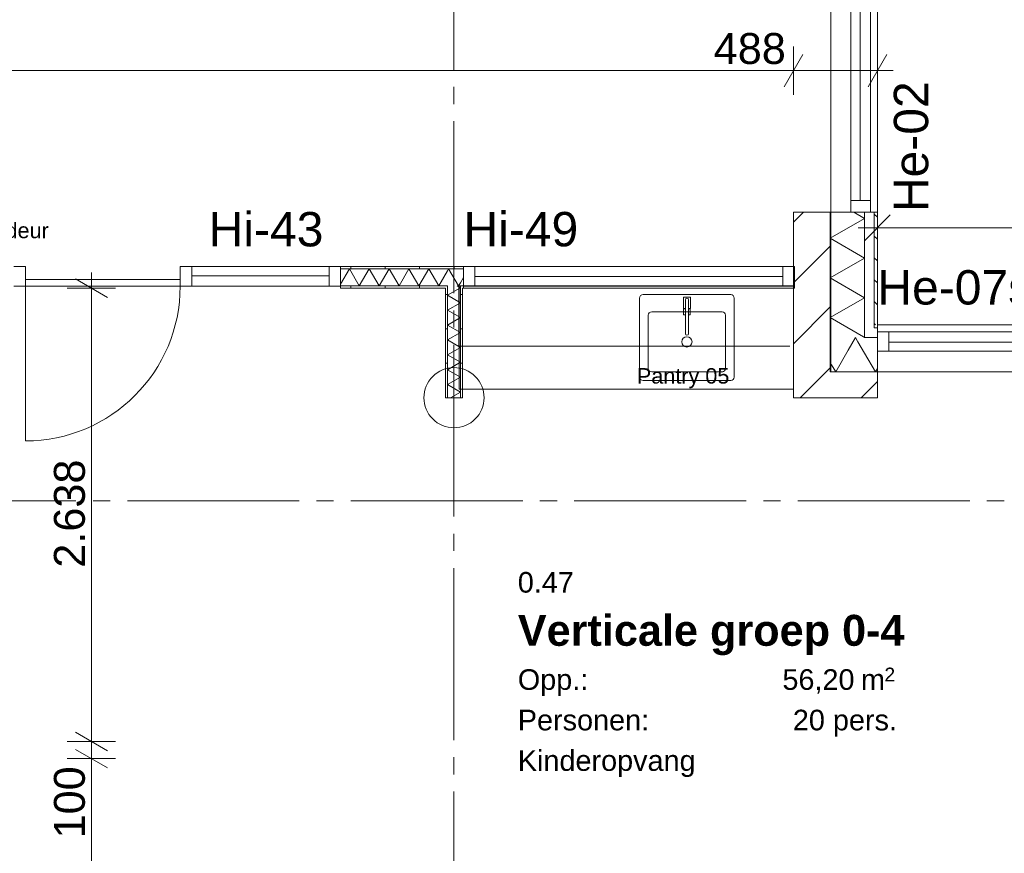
# Model space of a CAD drawing. Header units: millimetres. Extents: x 10 to 584, y 10 to 831.
# Tile 66 of 79: x 413 to 470, y 599 to 647. Entities that reach past the tile are written whole.
import ezdxf
from ezdxf.xclip import XClip

# ---------------------------------------------------------------- set-up
doc = ezdxf.new("R2010")
doc.units = ezdxf.units.MM
doc.header["$MEASUREMENT"] = 0
doc.header["$XCLIPFRAME"] = 0
doc.linetypes.add('B0204', pattern=[13, 10, -1, 1, -1])
for name, color, linetype in [('21 Buitenwanden', 7, 'Continuous'), ('21 Buitenwanden Deuren', 7, 'Continuous'), ('21 Buitenwanden Deurlabels', 7, 'Continuous'), ('21 Buitenwanden Doorsnede-arcering', 7, 'Continuous'), ('21 Buitenwanden Laagscheidingslijnen', 7, 'Continuous'), ('22 NC Binnenwanden', 7, 'Continuous'), ('22 NC Binnenwanden Deuren', 7, 'Continuous'), ('22 NC Binnenwanden Deurlabels', 7, 'Continuous'), ('22 NC Binnenwanden Doorsnede-arcering', 7, 'Continuous'), ('22 NC Binnenwanden Laagscheidingslijnen', 7, 'Continuous'), ('22 NC Binnenwanden Raamlabels', 7, 'Continuous'), ('22 NC Binnenwanden Ramen', 7, 'Continuous'), ('23 Vloeren', 7, 'Continuous'), ('28 Draagconstructies', 7, 'Continuous'), ('73 Keuken', 7, 'Continuous'), ('82 Interieur', 7, 'Continuous'), ('A Stramien', 7, 'Continuous'), ('Maatvoering 1_ 50_100', 7, 'Continuous'), ('Tekst_dim 1_ 50_100', 7, 'Continuous'), ('Z Ruimtefuncties', 7, 'Continuous')]:
    doc.layers.add(name, color=color, linetype=linetype)
doc.styles.add('GENERATED_STYLE_1', font='txt')
doc.styles.add('GENERATED_STYLE_2', font='txt')
doc.styles.add('GENERATED_STYLE_3', font='txt')
pattern_1 = [(90, (78, 259.1879), (-2, 0), [])]
pattern_2 = [(225, (78, 259.1879), (-0.6363961, 0.6363961), [])]
pattern_3 = [(45, (78, 259.188), (-1.767767, 1.767767), [])]
pattern_4 = [(180, (78, 259.1879), (0, 2), [])]

# ---------------------------------------------------------------- blocks, each defined once
blk = doc.blocks.new('*X106')
at = {"layer": '22 NC Binnenwanden Doorsnede-arcering', "color": 7, "linetype": 'Continuous', "lineweight": 0}
for p, q in [((431.4, 631.795), (431.916, 632.688)), ((432.493, 631.688), (431.916, 632.688)), ((432.493, 631.688), (433.07, 632.688)), ((433.648, 631.688), (433.07, 632.688)), ((433.648, 631.688), (434.225, 632.688)), ((434.802, 631.688), (434.225, 632.688)), ((434.802, 631.688), (435.38, 632.688)), ((435.957, 631.688), (435.38, 632.688)), ((435.957, 631.688), (436.534, 632.688)), ((437.112, 631.688), (436.534, 632.688)), ((437.112, 631.688), (437.625, 632.577))]:
    blk.add_line(p, q, dxfattribs=at)
blk = doc.blocks.new('*X107')
at = {"layer": '22 NC Binnenwanden Doorsnede-arcering', "color": 7, "linetype": 'Continuous', "lineweight": 0}
for p, q in [((437.625, 632.577), (437.689, 632.688)), ((438.267, 631.688), (437.689, 632.688)), ((438.267, 631.688), (438.375, 631.876))]:
    blk.add_line(p, q, dxfattribs=at)
blk = doc.blocks.new('*X108')
at = {"layer": '22 NC Binnenwanden Doorsnede-arcering', "color": 7, "linetype": 'Continuous', "lineweight": 0}
blk.add_line((438.375, 631.876), (438.551, 632.181), dxfattribs=at)
blk = doc.blocks.new('*X192')
at = {"layer": '21 Buitenwanden Doorsnede-arcering', "color": 7, "linetype": 'Continuous', "lineweight": 0}
for p, q in [((461.361, 628.688), (460.94, 627.96)), ((461.361, 628.688), (461.5, 628.446)), ((459.89, 627.235), (459.962, 627.11))]:
    blk.add_line(p, q, dxfattribs=at)
blk = doc.blocks.new('*X194')
at = {"layer": '21 Buitenwanden Doorsnede-arcering', "color": 7, "linetype": 'Continuous', "lineweight": 0}
for p in [(461.89, 627.771), (462.63, 626.887)]:
    blk.add_line(p, (462.515, 626.688), dxfattribs=at)
blk = doc.blocks.new('*X196')
at = {"layer": '21 Buitenwanden Doorsnede-arcering', "color": 7, "linetype": 'Continuous', "lineweight": 0}
for p, q in [((461.5, 628.446), (461.89, 627.771)), ((460.94, 627.96), (460.206, 626.688)), ((459.962, 627.11), (460.206, 626.688))]:
    blk.add_line(p, q, dxfattribs=at)
blk = doc.blocks.new('*X259')
at = {"layer": '21 Buitenwanden Doorsnede-arcering', "color": 7, "linetype": 'Continuous', "lineweight": 0}
for q in [(461.826, 628.729), (461.883, 628.688)]:
    blk.add_line((461.89, 628.692), q, dxfattribs=at)
blk = doc.blocks.new('*X261')
at = {"layer": '21 Buitenwanden Doorsnede-arcering', "color": 7, "linetype": 'Continuous', "lineweight": 0}
for p, q in [((461.89, 635.62), (461.254, 635.987)), ((461.89, 635.62), (459.89, 634.466)), ((461.89, 633.311), (459.89, 634.466)), ((461.89, 633.311), (459.89, 632.156)), ((461.89, 631.001), (459.89, 632.156)), ((461.89, 631.001), (459.89, 629.847)), ((461.826, 628.729), (459.89, 629.847))]:
    blk.add_line(p, q, dxfattribs=at)
blk = doc.blocks.new('*X553')
at = {"layer": '22 NC Binnenwanden Doorsnede-arcering', "color": 7, "linetype": 'Continuous', "lineweight": 0}
for q in [(438.186, 631.688), (438.347, 631.563)]:
    blk.add_line((438.375, 631.579), q, dxfattribs=at)
blk = doc.blocks.new('*X554')
at = {"layer": '22 NC Binnenwanden Doorsnede-arcering', "color": 7, "linetype": 'Continuous', "lineweight": 0}
for p, q in [((438.347, 631.563), (437.625, 631.146)), ((438.375, 630.713), (437.625, 631.146)), ((438.375, 630.713), (437.625, 630.28)), ((438.375, 629.847), (437.625, 630.28)), ((438.375, 629.847), (437.625, 629.414)), ((438.375, 628.981), (437.625, 629.414)), ((438.375, 628.981), (437.625, 628.548)), ((438.375, 628.115), (437.625, 628.548)), ((438.375, 628.115), (437.625, 627.682)), ((438.375, 627.249), (437.625, 627.682)), ((438.375, 627.249), (437.625, 626.816)), ((438.375, 626.383), (437.625, 626.816)), ((438.375, 626.383), (437.625, 625.95)), ((438.375, 625.517), (437.625, 625.95)), ((438.375, 625.517), (437.806, 625.188))]:
    blk.add_line(p, q, dxfattribs=at)
blk = doc.blocks.new('Drawing_2_2', base_point=(78, 259.188))
at = {"layer": '21 Buitenwanden Doorsnede-arcering', "linetype": 'Continuous', "lineweight": 0, "true_color": 0x000000}
h = blk.add_hatch(dxfattribs=at)
h.set_pattern_fill('130_Kalkzandsteen_0002', color=18, style=0, pattern_type=2)
h.set_pattern_definition(pattern_3)
h.paths.add_polyline_path([(457.75, 626.688), (459.476, 626.688), (459.89, 627.047), (459.89, 635.987), (457.75, 635.987)])
h = blk.add_hatch(dxfattribs=at)
h.set_pattern_fill('310_Naaldhout__01__0002', color=18, style=0, pattern_type=2)
h.set_pattern_definition([(135, (78, 259.1879), (0.6363961, 0.6363961), [])])
h.paths.add_polyline_path([(462.45, 635.987), (462.45, 629.428), (462.63, 629.428), (462.63, 635.987)])
h = blk.add_hatch(dxfattribs=at)
h.set_pattern_fill('310_Naaldhout__01__0002', color=18, style=0, pattern_type=2)
h.set_pattern_definition(pattern_2)
h.paths.add_polyline_path([(462.45, 629.272), (462.63, 629.428), (462.45, 629.428)])
h = blk.add_hatch(dxfattribs=at)
h.set_pattern_fill('310_Naaldhout__01__0002', color=18, style=0, pattern_type=2)
h.set_pattern_definition(pattern_2)
h.paths.add_polyline_path([(462.63, 629.428), (462.45, 629.272), (462.45, 629.248), (462.63, 629.248)])
h = blk.add_hatch(dxfattribs=at)
h.set_pattern_fill('130_Kalkzandsteen_0002', color=18, style=0, pattern_type=2)
h.set_pattern_definition(pattern_3)
h.paths.add_polyline_path([(459.476, 626.688), (457.75, 625.188), (459.89, 625.188), (459.89, 626.688)])
h = blk.add_hatch(dxfattribs=at)
h.set_pattern_fill('130_Kalkzandsteen_0002', color=18, style=0, pattern_type=2)
h.set_pattern_definition(pattern_3)
h.paths.add_polyline_path([(459.476, 626.688), (457.75, 626.688), (457.75, 625.188)])
h = blk.add_hatch(dxfattribs=at)
h.set_pattern_fill('130_Kalkzandsteen_0002', color=18, style=0, pattern_type=2)
h.set_pattern_definition(pattern_3)
h.paths.add_polyline_path([(459.89, 627.047), (459.476, 626.688), (459.89, 626.688)])
h = blk.add_hatch(dxfattribs=at)
h.set_pattern_fill('130_Kalkzandsteen_0002', color=18, style=0, pattern_type=2)
h.set_pattern_definition(pattern_3)
h.paths.add_polyline_path([(462.63, 626.688), (459.89, 626.688), (459.89, 625.188), (462.63, 625.188)])
at = {"layer": '22 NC Binnenwanden Doorsnede-arcering', "linetype": 'Continuous', "lineweight": 0, "true_color": 0x000000}
h = blk.add_hatch(dxfattribs=at)
h.set_pattern_fill('930_Lijnen_vert_200_0002', color=18, style=0, pattern_type=2)
h.set_pattern_definition(pattern_1)
h.paths.add_polyline_path([(431.4, 632.688), (438.551, 632.688), (438.551, 632.813), (431.4, 632.813)])
h = blk.add_hatch(dxfattribs=at)
h.set_pattern_fill('930_Lijnen_vert_200_0002', color=18, style=0, pattern_type=2)
h.set_pattern_definition(pattern_1)
h.paths.add_polyline_path([(437.5, 631.688), (431.4, 631.688), (431.4, 631.563), (437.5, 631.563)])
h = blk.add_hatch(dxfattribs=at)
h.set_pattern_fill('930_Lijnen_vert_200_0002', color=18, style=0, pattern_type=2)
h.set_pattern_definition(pattern_1)
h.paths.add_polyline_path([(437.625, 631.688), (437.5, 631.688), (437.5, 631.563), (437.625, 631.563)])
h = blk.add_hatch(dxfattribs=at)
h.set_pattern_fill('930_Lijnen_vert_200_0002', color=18, style=0, pattern_type=2)
h.set_pattern_definition(pattern_4)
h.paths.add_polyline_path([(437.625, 625.188), (437.625, 631.563), (437.5, 631.563), (437.5, 625.188)])
h = blk.add_hatch(dxfattribs=at)
h.set_pattern_fill('930_Lijnen_vert_200_0002', color=18, style=0, pattern_type=2)
h.set_pattern_definition(pattern_1)
h.paths.add_polyline_path([(438.5, 631.688), (438.375, 631.688), (438.375, 631.563), (438.5, 631.563)])
h = blk.add_hatch(dxfattribs=at)
h.set_pattern_fill('930_Lijnen_vert_200_0002', color=18, style=0, pattern_type=2)
h.set_pattern_definition(pattern_4)
h.paths.add_polyline_path([(438.5, 625.188), (438.5, 631.563), (438.375, 631.563), (438.375, 625.188)])
h = blk.add_hatch(dxfattribs=at)
h.set_pattern_fill('930_Lijnen_vert_200_0002', color=18, style=0, pattern_type=2)
h.set_pattern_definition(pattern_1)
h.paths.add_polyline_path([(438.5, 631.563), (438.551, 631.563), (438.551, 631.688), (438.5, 631.688)])
at = {"layer": '21 Buitenwanden', "color": 3, "linetype": 'Continuous', "lineweight": 0}
for p, q in [((459.89, 635.987), (457.75, 635.987)), ((462.63, 626.688), (462.63, 625.188))]:
    blk.add_line(p, q, dxfattribs=at)
at = {"layer": '21 Buitenwanden', "color": 1, "linetype": 'Continuous', "lineweight": 0}
for p, q in [((461.09, 635.987), (459.89, 635.987)), ((461.89, 635.987), (461.09, 635.987)), ((462.63, 628.688), (462.63, 627.888)), ((462.63, 627.888), (462.63, 626.688))]:
    blk.add_line(p, q, dxfattribs=at)
at = {"layer": '21 Buitenwanden', "color": 9, "linetype": 'Continuous', "lineweight": 0}
for p, q in [((462.23, 635.987), (461.89, 635.987)), ((462.45, 635.987), (462.23, 635.987)), ((462.63, 629.248), (462.63, 629.028)), ((462.63, 629.028), (462.63, 628.688))]:
    blk.add_line(p, q, dxfattribs=at)
at = {"layer": '21 Buitenwanden', "color": 2, "linetype": 'Continuous', "lineweight": 0}
for p, q in [((462.63, 635.987), (462.45, 635.987)), ((462.63, 629.428), (462.63, 629.248))]:
    blk.add_line(p, q, dxfattribs=at)
at = {"layer": '21 Buitenwanden', "color": 3, "linetype": 'Continuous', "lineweight": 0, "flags": 128}
for points in [[(457.75, 635.987), (457.75, 625.188)], [(457.75, 625.188), (459.89, 625.188)], [(459.89, 625.188), (462.63, 625.188)]]:
    blk.add_lwpolyline(points, dxfattribs=at)
at = {"layer": '21 Buitenwanden', "color": 2, "linetype": 'Continuous', "lineweight": 0, "flags": 128}
blk.add_lwpolyline([(462.63, 629.428), (462.63, 635.987)], dxfattribs=at)
at = {"layer": '21 Buitenwanden Deuren', "color": 1, "linetype": 'Continuous', "lineweight": 0}
for p, q in [((461.63, 636.657), (461.63, 650.024)), ((462.23, 636.657), (462.23, 650.024)), ((462.23, 636.657), (461.09, 636.657)), ((461.09, 636.657), (461.09, 635.987)), ((462.23, 635.987), (462.23, 636.657)), ((461.09, 635.987), (459.89, 635.987)), ((461.09, 635.987), (462.23, 635.987)), ((461.89, 635.987), (461.09, 635.987)), ((461.89, 635.987), (461.09, 635.987)), ((463.3, 629.028), (462.63, 629.028)), ((462.63, 629.028), (462.63, 627.888)), ((463.3, 627.888), (463.3, 629.028)), ((491.804, 629.028), (463.3, 629.028)), ((462.63, 628.688), (462.63, 627.888)), ((462.63, 628.688), (462.63, 627.888)), ((463.3, 628.428), (491.804, 628.428)), ((462.63, 627.888), (463.3, 627.888)), ((462.63, 627.888), (462.63, 626.688))]:
    blk.add_line(p, q, dxfattribs=at)
at = {"layer": '21 Buitenwanden Deuren', "color": 3, "linetype": 'Continuous', "lineweight": 0}
for p, q in [((459.89, 635.987), (457.75, 635.987)), ((462.63, 626.688), (462.63, 625.188))]:
    blk.add_line(p, q, dxfattribs=at)
at = {"layer": '21 Buitenwanden Deuren', "color": 9, "linetype": 'Continuous', "lineweight": 0}
for p, q in [((462.23, 635.987), (461.89, 635.987)), ((462.23, 635.987), (461.89, 635.987)), ((462.45, 635.987), (462.23, 635.987)), ((462.63, 629.248), (462.63, 629.028)), ((462.63, 629.028), (462.63, 628.688)), ((462.63, 629.028), (462.63, 628.688))]:
    blk.add_line(p, q, dxfattribs=at)
at = {"layer": '21 Buitenwanden Deuren', "color": 2, "linetype": 'Continuous', "lineweight": 0}
for p, q in [((462.63, 635.987), (462.45, 635.987)), ((462.63, 629.428), (462.63, 629.248))]:
    blk.add_line(p, q, dxfattribs=at)
at = {"layer": '21 Buitenwanden Deuren', "color": 1, "linetype": 'Continuous', "lineweight": 0, "flags": 128}
for points in [[(462.23, 636.657), (462.23, 650.024), (461.09, 650.024), (461.09, 636.657)], [(491.804, 627.888), (463.3, 627.888), (463.3, 629.028), (491.804, 629.028)]]:
    blk.add_lwpolyline(points, close=True, dxfattribs=at)
at = {"layer": '21 Buitenwanden Laagscheidingslijnen', "color": 3, "linetype": 'Continuous', "lineweight": 0}
for p, q in [((459.89, 628.688), (459.89, 635.987)), ((459.89, 628.688), (459.89, 627.047)), ((459.89, 628.688), (459.89, 627.047)), ((459.89, 626.688), (459.89, 627.047)), ((459.89, 626.688), (459.89, 627.047)), ((462.63, 626.688), (459.89, 626.688))]:
    blk.add_line(p, q, dxfattribs=at)
at = {"layer": '21 Buitenwanden Laagscheidingslijnen', "color": 1, "linetype": 'Continuous', "lineweight": 0}
for p, q in [((461.89, 629.248), (461.89, 635.987)), ((461.89, 629.248), (461.89, 628.785)), ((461.89, 629.248), (461.89, 628.785)), ((461.89, 628.688), (461.89, 628.785)), ((461.89, 628.688), (461.89, 628.785)), ((462.63, 628.688), (461.89, 628.688))]:
    blk.add_line(p, q, dxfattribs=at)
at = {"layer": '21 Buitenwanden Laagscheidingslijnen', "color": 2, "linetype": 'Continuous', "lineweight": 0}
for p, q in [((462.45, 629.428), (462.45, 635.987)), ((462.45, 629.428), (462.45, 629.272)), ((462.45, 629.428), (462.45, 629.272)), ((462.45, 629.248), (462.45, 629.272)), ((462.45, 629.248), (462.45, 629.272)), ((462.63, 629.248), (462.45, 629.248))]:
    blk.add_line(p, q, dxfattribs=at)
at = {"layer": '22 NC Binnenwanden', "color": 1, "linetype": 'Continuous', "lineweight": 0}
for p, q in [((431.4, 632.813), (431.4, 632.688)), ((431.4, 632.688), (431.4, 631.688)), ((438.551, 632.813), (438.551, 632.688)), ((438.551, 632.688), (438.551, 631.688)), ((457.801, 632.813), (457.801, 632.688)), ((457.801, 632.688), (457.801, 631.688)), ((431.4, 631.688), (431.4, 631.673)), ((431.4, 631.673), (431.4, 631.563)), ((438.551, 631.688), (438.551, 631.673)), ((438.551, 631.673), (438.551, 631.563)), ((457.801, 631.688), (457.801, 631.673)), ((457.801, 631.673), (457.801, 631.563))]:
    blk.add_line(p, q, dxfattribs=at)
at = {"layer": '22 NC Binnenwanden', "color": 1, "linetype": 'Continuous', "lineweight": 0, "flags": 128}
for points in [[(438.551, 632.813), (431.4, 632.813)], [(431.4, 631.563), (437.5, 631.563)], [(437.5, 631.563), (437.5, 625.188)], [(438.5, 631.563), (438.551, 631.563)], [(438.5, 625.188), (438.5, 631.563)], [(437.625, 625.188), (437.5, 625.188)], [(438.375, 625.188), (437.625, 625.188)], [(438.5, 625.188), (438.375, 625.188)]]:
    blk.add_lwpolyline(points, dxfattribs=at)
at = {"layer": '22 NC Binnenwanden Deuren', "color": 1, "linetype": 'Continuous', "lineweight": 0}
for p, q in [((413.07, 632.813), (412.4, 632.813)), ((413.07, 631.673), (413.07, 632.813)), ((422.74, 632.813), (422.07, 632.813)), ((422.07, 632.813), (422.07, 631.673)), ((422.74, 631.673), (422.74, 632.813)), ((431.4, 632.813), (430.73, 632.813)), ((430.73, 632.813), (430.73, 631.673)), ((431.4, 631.673), (431.4, 632.813)), ((431.4, 632.813), (431.4, 632.688)), ((431.4, 632.813), (431.4, 632.688)), ((431.4, 632.688), (431.4, 631.688)), ((431.4, 632.688), (431.4, 631.688)), ((413.07, 631.673), (413.07, 632.073)), ((413.07, 632.073), (422.07, 632.073)), ((422.07, 632.073), (422.07, 631.673)), ((430.73, 632.273), (422.74, 632.273)), ((412.4, 631.673), (413.07, 631.673)), ((413.07, 631.673), (413.07, 622.673)), ((422.07, 631.673), (413.07, 631.673)), ((422.07, 631.673), (422.74, 631.673)), ((422.74, 631.673), (430.73, 631.673)), ((430.73, 631.673), (431.4, 631.673)), ((431.4, 631.688), (431.4, 631.673)), ((431.4, 631.688), (431.4, 631.673)), ((431.4, 631.673), (431.4, 631.563))]:
    blk.add_line(p, q, dxfattribs=at)
at = {"layer": '22 NC Binnenwanden Deuren', "color": 1, "linetype": 'Continuous', "lineweight": 0, "flags": 128}
blk.add_lwpolyline([(422.74, 632.813), (430.73, 632.813), (430.73, 631.673), (422.74, 631.673)], close=True, dxfattribs=at)
at = {"layer": '22 NC Binnenwanden Deuren', "color": 1, "linetype": 'Continuous', "lineweight": 0}
blk.add_arc((413.07, 631.673), 9, 270, 0, dxfattribs=at)
at = {"layer": '22 NC Binnenwanden Laagscheidingslijnen', "color": 1, "linetype": 'Continuous', "lineweight": 0}
for p, q in [((431.4, 632.688), (438.551, 632.688)), ((431.4, 631.688), (437.625, 631.688)), ((438.375, 631.688), (438.551, 631.688))]:
    blk.add_line(p, q, dxfattribs=at)
at = {"layer": '22 NC Binnenwanden Laagscheidingslijnen', "color": 9, "linetype": 'Continuous', "lineweight": 0}
for p, q in [((437.625, 631.688), (437.625, 631.563)), ((437.625, 631.688), (437.625, 631.563)), ((437.625, 625.188), (437.625, 631.563)), ((438.375, 631.563), (438.375, 631.688)), ((438.375, 631.563), (438.375, 631.688)), ((438.375, 625.188), (438.375, 631.563))]:
    blk.add_line(p, q, dxfattribs=at)
at = {"layer": '22 NC Binnenwanden Ramen', "color": 9, "linetype": 'Continuous', "lineweight": 0}
for p, q in [((438.551, 632.813), (457.801, 632.813)), ((438.551, 631.563), (457.801, 631.563))]:
    blk.add_line(p, q, dxfattribs=at)
at = {"layer": '22 NC Binnenwanden Ramen', "color": 1, "linetype": 'Continuous', "lineweight": 0}
for p, q in [((439.221, 632.813), (438.551, 632.813)), ((438.551, 632.813), (438.551, 632.688)), ((438.551, 632.813), (438.551, 632.688)), ((438.551, 632.688), (438.551, 631.688)), ((438.551, 632.688), (438.551, 631.688)), ((439.221, 631.673), (439.221, 632.813)), ((457.131, 632.813), (439.221, 632.813)), ((457.801, 632.813), (457.131, 632.813)), ((457.131, 632.813), (457.131, 631.673)), ((457.801, 632.813), (457.801, 632.688)), ((457.801, 632.813), (457.801, 632.688)), ((457.801, 632.688), (457.801, 631.688)), ((457.801, 632.688), (457.801, 631.688)), ((439.221, 632.243), (457.131, 632.243)), ((438.551, 631.688), (438.551, 631.673)), ((438.551, 631.688), (438.551, 631.673)), ((438.551, 631.673), (439.221, 631.673)), ((438.551, 631.673), (438.551, 631.563)), ((439.221, 631.673), (457.131, 631.673)), ((457.131, 631.673), (457.801, 631.673)), ((457.801, 631.688), (457.801, 631.673)), ((457.801, 631.688), (457.801, 631.673)), ((457.801, 631.673), (457.801, 631.563))]:
    blk.add_line(p, q, dxfattribs=at)
at = {"layer": '23 Vloeren', "color": 1, "linetype": 'Continuous', "lineweight": 0, "flags": 128}
for points in [[(96, 265.188), (370, 265.188), (370, 439.188), (366, 439.188), (366, 570.048), (420.61, 570.048), (420.61, 554.048), (510, 554.048), (510, 626.688), (459.924, 626.688), (459.924, 683.688), (510, 683.688), (510, 757.188), (294, 757.188), (294, 763.188), (78, 763.188), (78, 475.188), (96, 475.188)], [(462.63, 629.428), (510, 629.428), (510, 680.948), (462.63, 680.948)]]:
    blk.add_lwpolyline(points, close=True, dxfattribs=at)
at = {"layer": '28 Draagconstructies', "color": 3, "linetype": 'Continuous', "lineweight": 0, "flags": 128}
blk.add_lwpolyline([(436.25, 625.188, 0.414214), (438, 623.438, 0.414214), (439.75, 625.188, 0.414214), (438, 626.938, 0.414214)], format="xyb", close=True, dxfattribs=at)
at = {"layer": '73 Keuken', "color": 1, "linetype": 'Continuous', "lineweight": 0}
for p, q in [((445.533, 631.688), (438.283, 631.688)), ((438.283, 631.688), (438.283, 628.188)), ((445.533, 631.688), (438.283, 631.688)), ((438.283, 631.688), (438.283, 628.188)), ((438.3, 631.688), (445.55, 631.688)), ((438.3, 625.688), (438.3, 631.688)), ((445.533, 631.688), (457.533, 631.688)), ((457.75, 631.688), (445.55, 631.688)), ((457.75, 625.688), (457.75, 631.688)), ((449.5, 630.188), (453.6, 630.188)), ((449.3, 626.888), (449.3, 629.988)), ((453.8, 629.988), (453.8, 626.888)), ((438.283, 628.188), (445.533, 628.188)), ((438.283, 628.188), (445.533, 628.188)), ((457.533, 628.188), (445.533, 628.188)), ((453.6, 626.688), (449.5, 626.688)), ((438.3, 625.688), (445.55, 625.688)), ((457.75, 625.688), (445.55, 625.688))]:
    blk.add_line(p, q, dxfattribs=at)
at = {"layer": '73 Keuken', "color": 1, "linetype": 'Continuous', "lineweight": 0, "flags": 128}
for points in [[(454.1, 626.188), (449, 626.188, -0.414214), (448.8, 626.388), (448.8, 630.988, -0.414214), (449, 631.188), (454.1, 631.188, -0.414214), (454.3, 630.988), (454.3, 626.388, -0.414214)], [(451.75, 630.378), (451.64, 630.378), (451.64, 630.888, 1), (451.46, 630.888), (451.46, 630.378), (451.35, 630.378), (451.35, 631.028), (451.75, 631.028)], [(451.64, 628.909, -1), (451.46, 628.909), (451.46, 630.888, -1), (451.64, 630.888)]]:
    blk.add_lwpolyline(points, format="xyb", close=True, dxfattribs=at)
for points in [[(451.353, 630.018), (451.353, 630.368), (451.46, 630.368), (451.46, 630.018)], [(451.747, 630.018), (451.64, 630.018), (451.64, 630.368), (451.747, 630.368)]]:
    blk.add_lwpolyline(points, close=True, dxfattribs=at)
at = {"layer": '73 Keuken', "color": 1, "linetype": 'Continuous', "lineweight": 0}
blk.add_circle((451.55, 628.438), 0.3, dxfattribs=at)
for centre, start, end in [((449.5, 629.988), 90, 180), ((453.6, 629.988), 0, 90), ((449.5, 626.888), 180, 270), ((453.6, 626.888), 270, 0)]:
    blk.add_arc(centre, 0.2, start, end, dxfattribs=at)
blk.add_point((453.6, 626.688), dxfattribs=at)
at = {"layer": 'A Stramien', "color": 9, "linetype": 'B0204', "lineweight": 0}
for p, q in [((438, 784.271), (438, 233.204)), ((68, 619.188), (520.556, 619.188))]:
    blk.add_line(p, q, dxfattribs=at)
at = {"layer": 'Maatvoering 1_ 50_100', "color": 1, "linetype": 'Continuous', "lineweight": 0}
for p, q in [((457.75, 642.814), (457.75, 645.627)), ((462.63, 642.814), (462.63, 645.627)), ((458.291, 645.158), (457.209, 643.283)), ((462.089, 643.283), (463.171, 645.158)), ((323.65, 644.22), (457.75, 644.22)), ((457.75, 644.22), (462.63, 644.22)), ((462.63, 644.22), (463.547, 644.22)), ((462.63, 633.666), (462.63, 636.479)), ((463.38, 635.823), (461.88, 634.323)), ((461.505, 635.073), (462.63, 635.073)), ((462.63, 635.073), (502.144, 635.073)), ((416.912, 631.563), (416.912, 632.48)), ((417.849, 631.022), (415.974, 632.104)), ((418.318, 631.563), (415.506, 631.563)), ((416.912, 605.188), (416.912, 631.563)), ((415.974, 605.729), (417.849, 604.647)), ((418.318, 605.188), (415.506, 605.188)), ((416.912, 604.188), (416.912, 605.188)), ((415.974, 604.729), (417.849, 603.647)), ((418.318, 604.188), (415.506, 604.188)), ((416.912, 574.988), (416.912, 604.188))]:
    blk.add_line(p, q, dxfattribs=at)
at = {"layer": '73 Keuken', "color": 4, "linetype": 'Continuous', "lineweight": 0}
for name in ['*X261', '*X106', '*X107', '*X108', '*X554', '*X553', '*X192', '*X196', '*X259', '*X194']:
    blk.add_blockref(name, (0, 0), dxfattribs=at)
at = {"layer": '21 Buitenwanden Deurlabels', "color": 2, "linetype": 'Continuous', "lineweight": 0, "insert": (463.587, 635.987), "char_height": 2, "attachment_point": 1, "rotation": 90, "style": 'GENERATED_STYLE_1'}
blk.add_mtext('\\A1;{\\pql;\\fArial|b0|i0|c0|p38;He-02}', dxfattribs=at)
at = {"layer": '21 Buitenwanden Deurlabels', "color": 2, "linetype": 'Continuous', "lineweight": 0, "insert": (462.63, 630.581), "char_height": 2, "attachment_point": 7, "style": 'GENERATED_STYLE_1'}
blk.add_mtext('\\A1;{\\pql;\\fArial|b0|i0|c0|p38;He-07s}', dxfattribs=at)
at = {"layer": '22 NC Binnenwanden', "color": 2, "linetype": 'Continuous', "lineweight": 0, "insert": (409.745, 634.456), "char_height": 0.9, "attachment_point": 7, "style": 'GENERATED_STYLE_1'}
blk.add_mtext('\\A1;{\\pql;\\fArial|b0|i0|c0|p38;Staldeur}', dxfattribs=at)
at = {"layer": '22 NC Binnenwanden Deurlabels', "color": 2, "linetype": 'Continuous', "lineweight": 0, "insert": (423.728, 633.964), "char_height": 2, "attachment_point": 7, "style": 'GENERATED_STYLE_1'}
blk.add_mtext('\\A1;{\\pql;\\fArial|b0|i0|c0|p38;Hi-43}', dxfattribs=at)
at = {"layer": '22 NC Binnenwanden Raamlabels', "color": 2, "linetype": 'Continuous', "lineweight": 0, "insert": (438.551, 633.966), "char_height": 2, "attachment_point": 7, "style": 'GENERATED_STYLE_1'}
blk.add_mtext('\\A1;{\\pql;\\fArial|b0|i0|c0|p38;Hi-49}', dxfattribs=at)
at = {"layer": '82 Interieur', "color": 2, "linetype": 'Continuous', "lineweight": 0, "insert": (448.639, 625.737), "char_height": 0.9, "attachment_point": 7, "style": 'GENERATED_STYLE_1'}
blk.add_mtext('\\A1;{\\pql;\\fArial|b0|i0|c0|p38;Pantry 0\\fArial|b0|i0|c0|p38;5}', dxfattribs=at)
at = {"layer": 'Maatvoering 1_ 50_100', "color": 2, "linetype": 'Continuous', "lineweight": 0, "insert": (453.11, 644.58), "char_height": 1.8, "width": 4.09784, "attachment_point": 7, "style": 'GENERATED_STYLE_1'}
blk.add_mtext('\\A1;{\\pql;\\fArial|b0|i0|c0|p38;488}', dxfattribs=at)
at = {"layer": 'Maatvoering 1_ 50_100', "color": 2, "linetype": 'Continuous', "lineweight": 0, "char_height": 1.8, "attachment_point": 7, "rotation": 90, "style": 'GENERATED_STYLE_1'}
for s, insert, width in [('\\A1;{\\pql;\\fArial|b0|i0|c0|p38;2.638}', (416.552, 615.298), 6.15497), ('\\A1;{\\pql;\\fArial|b0|i0|c0|p38;100}', (416.552, 599.548), 4.09784)]:
    blk.add_mtext(s, dxfattribs=dict(at, insert=insert, width=width))
at = {"layer": 'Tekst_dim 1_ 50_100', "color": 2, "linetype": 'Continuous', "lineweight": 0, "insert": (409.434, 608.578), "char_height": 1.4, "attachment_point": 1, "rotation": 90, "style": 'GENERATED_STYLE_3'}
blk.add_mtext('\\A1;{\\W0.750000x;\\pql;\\pt0,30;\\fCalibri|b0|i0|c0|p34;DnTA \\fCalibri|b0|i0|c0|p34;\\A1{\\H.66x;\\S^  ;}\\fCalibri|b0|i0|c0|p34;\\fCalibri|b0|i0|c0|p34;\\A1{\\H.66x;\\S^  ;}\\fCalibri|b0|i0|c0|p34;\\fCalibri|b0|i0|c0|p34;\\fCalibri|b0|i0|c0|p34;\\fCalibri|b0|i0|c0|p34;\\fCalibri|b0|i0|c0|p34;\\fCalibri|b0|i0|c0|p34;25,00 \\fCalibri|b0|i0|c0|p34;\\A1{\\H.66x;\\S^  ;}\\fCalibri|b0|i0|c0|p34;\\fCalibri|b0|i0|c0|p34;\\A1{\\H.66x;\\S^  ;}\\fCalibri|b0|i0|c0|p34;\\fCalibri|b0|i0|c0|p34;\\fCalibri|b0|i0|c0|p34;\\fCalibri|b0|i0|c0|p34;\\fCalibri|b0|i0|c0|p34;\\fCalibri|b0|i0|c0|p34;dB\\fCalibri|b0|i0|c0|p34;\\A1{\\H.66x;\\S^  ;}\\fCalibri|b0|i0|c0|p34;\\fCalibri|b0|i0|c0|p34;\\A1{\\H.66x;\\S^  ;}\\fCalibri|b0|i0|c0|p34;\\fCalibri|b0|i0|c0|p34;\\fCalibri|b0|i0|c0|p34;\\fCalibri|b0|i0|c0|p34;\\fCalibri|b0|i0|c0|p34;\\fCalibri|b0|i0|c0|p34;\\fCalibri|b0|i0|c0|p34;\\fCalibri|b0|i0|c0|p34;\\fCalibri|b0|i0|c0|p34;\\fCalibri|b0|i0|c0|p34;\\fCalibri|b0|i0|c0|p34;\\fCalibri|b0|i0|c0|p34;\\fCalibri|b0|i0|c0|p34;\\fCalibri|b0|i0|c0|p34;\\fCalibri|b0|i0|c0|p34;\\fCalibri|b0|i0|c0|p34;\\fCalibri|b0|i0|c0|p34;\\fCalibri|b0|i0|c0|p34;\\fCalibri|b0|i0|c0|p34;\\fCalibri|b0|i0|c0|p34;\\fCalibri|b0|i0|c0|p34;\\fCalibri|b0|i0|c0|p34;\\fCalibri|b0|i0|c0|p34;\\fCalibri|b0|i0|c0|p34;\\fCalibri|b0|i0|c0|p34;\\fCalibri|b0|i0|c0|p34;}', dxfattribs=at)
at = {"layer": 'Z Ruimtefuncties', "color": 2, "linetype": 'Continuous', "lineweight": 0, "attachment_point": 1}
for s, insert, char_height, style in [('\\A1;{\\pql;\\pt0;\\fArial|b0|i0|c0|p38;0.47}', (441.712, 615.048), 1.2, 'GENERATED_STYLE_1'), ('\\A1;{\\pql;\\pt0;\\fArial|b1|i0|c0|p38;Verticale groep 0-4}', (441.712, 612.554), 1.8, 'GENERATED_STYLE_2'), ('\\A1;{\\pql;\\fArial|b0|i0|c0|p38;2}', (463.042, 609.483), 0.8, 'GENERATED_STYLE_1'), ('\\A1;{\\pql;\\pt0;\\fArial|b0|i0|c0|p38;Opp.: }', (441.712, 609.391), 1.2, 'GENERATED_STYLE_1'), ('\\A1;{\\pql;\\fArial|b0|i0|c0|p38;56,20}', (457.106, 609.391), 1.2, 'GENERATED_STYLE_1'), ('\\A1;{\\pql;\\fArial|b0|i0|c0|p38; m}', (461.21, 609.391), 1.2, 'GENERATED_STYLE_1'), ('\\A1;{\\pql;\\pt0;\\fArial|b0|i0|c0|p38;Personen: }', (441.712, 607.034), 1.2, 'GENERATED_STYLE_1'), ('\\A1;{\\pql;\\pt0;\\fArial|b0|i0|c0|p38;20 pers.}', (457.713, 607.034), 1.2, 'GENERATED_STYLE_1'), ('\\A1;{\\pql;\\pt0;\\fArial|b0|i0|c0|p38;Kinderopvang}', (441.712, 604.677), 1.2, 'GENERATED_STYLE_1')]:
    blk.add_mtext(s, dxfattribs=dict(at, insert=insert, char_height=char_height, style=style))

msp = doc.modelspace()

# ---------------------------------------------------------------- block references
at = {"color": 4, "linetype": 'Continuous', "lineweight": 0}
ref = msp.add_blockref('Drawing_2_2', (78, 259.188), dxfattribs=at)
XClip(ref).set_block_clipping_path([(30, 141.736842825), (586.5626696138, 806.4087291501)])

doc.saveas('drawing.dxf')
